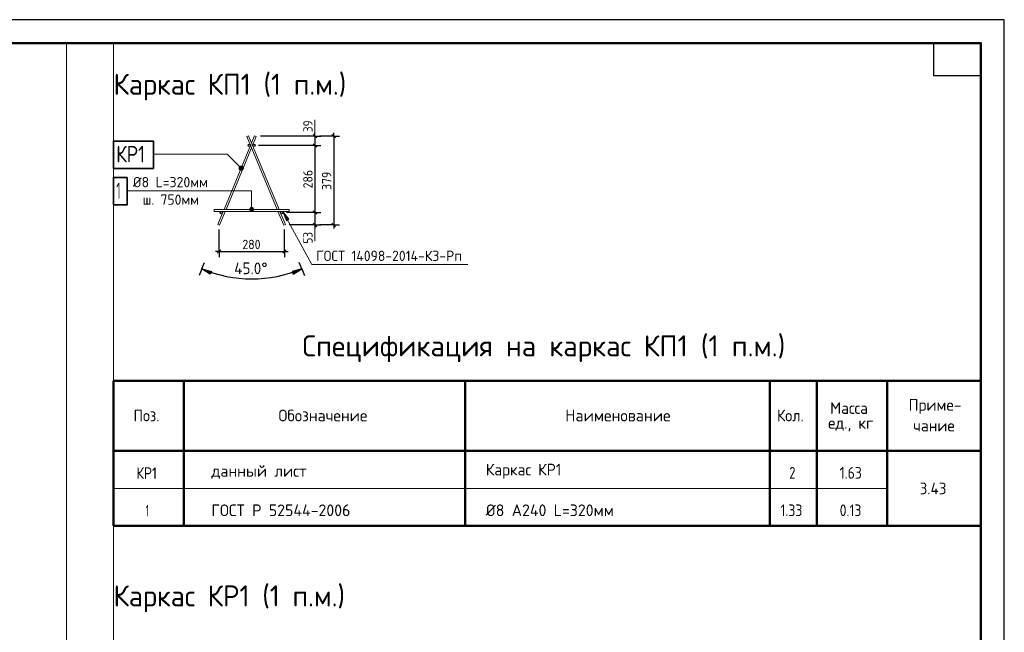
# Model space of a CAD drawing. Header units: millimetres. Extents: x 0 to 42000, y 0 to 29700.
# Tile 7 of 7: x 21000 to 42000, y 16625 to 29700. Entities that reach past the tile are written whole.
import ezdxf

# ---------------------------------------------------------------- set-up
doc = ezdxf.new("R2010")
doc.units = ezdxf.units.MM
for name, color, linetype, lineweight in [('Standard', 7, 'Continuous', 25), ('Примечания', 7, 'Continuous', 13), ('Размерная линия_ общее', 7, 'Continuous', 13), ('Текст_ общее', 7, 'Continuous', 25)]:
    doc.layers.add(name, color=color, linetype=linetype, lineweight=lineweight)
doc.styles.add('ISOCPEUR', font='txt')

msp = doc.modelspace()

# ---------------------------------------------------------------- hatches: boundary and pattern name
at = {"layer": 'Standard', "linetype": 'Continuous', "lineweight": 13, "transparency": 33554687}
for points in [[(25682, 26542), (25714, 26574), (25693, 26562)], [(25714, 26574), (25682, 26542), (25682, 26519)], [(25714, 26574), (25682, 26519), (25737, 26574)], [(25737, 26574), (25682, 26519), (25693, 26499)], [(25737, 26574), (25693, 26499), (25757, 26562)], [(25757, 26562), (25693, 26499), (25714, 26487)], [(25757, 26562), (25714, 26487), (25769, 26542)], [(25769, 26542), (25714, 26487), (25737, 26487)], [(25769, 26542), (25737, 26487), (25769, 26519)], [(25769, 26519), (25737, 26487), (25757, 26499)], [(25986, 25671), (25908, 25671), (25902, 25649)], [(25986, 25671), (25902, 25649), (25992, 25649)], [(25992, 25649), (25902, 25649), (25908, 25626)], [(25970, 25687), (25925, 25687), (25908, 25671)], [(25970, 25687), (25908, 25671), (25986, 25671)], [(25992, 25649), (25908, 25626), (25986, 25626)], [(25986, 25626), (25908, 25626), (25925, 25610)], [(25925, 25687), (25970, 25687), (25947, 25694)], [(25986, 25626), (25925, 25610), (25970, 25610)], [(25970, 25610), (25925, 25610), (25947, 25604)], [(26740, 25439), (26613, 25609), (26688, 25410)]]:
    msp.add_hatch(color=7, dxfattribs=at).paths.add_polyline_path(points)
at = {"layer": 'Размерная линия_ общее', "linetype": 'Continuous', "lineweight": 25, "transparency": 33554687}
msp.add_hatch(color=7, dxfattribs=at).paths.add_polyline_path([(25066, 24272), (24883, 24380), (25089, 24327)], flags=16)
msp.add_hatch(color=7, dxfattribs=at).paths.add_polyline_path([(26834, 24272), (27016, 24380), (26811, 24327)])

# ---------------------------------------------------------------- linework, layer by layer
at = {"layer": 'Standard', "color": 7, "linetype": 'Continuous', "lineweight": 35, "transparency": 33554687}
for p, q in [((41500, 27600), (41500, 20500)), ((41500, 27200), (41500, 20100))]:
    msp.add_line(p, q, dxfattribs=at)
at = {"layer": 'Standard', "color": 7, "linetype": 'Continuous', "lineweight": 13, "transparency": 33554687}
for p, q in [((26491, 25649), (25846, 27205)), ((25359, 25649), (25925, 27015)), ((25946, 26963), (25402, 25649)), ((25693, 26562), (25693, 26562)), ((25693, 26499), (25693, 26499)), ((25757, 26562), (25757, 26562)), ((25757, 26499), (25757, 26499)), ((25902, 25649), (25902, 25649)), ((25947, 25694), (25947, 25694)), ((25992, 25649), (25992, 25649)), ((25947, 25604), (25947, 25604)), ((26613, 25609), (26613, 25609)), ((26613, 25609), (26613, 25609)), ((26613, 25609), (26613, 25609)), ((26613, 25609), (26688, 25410)), ((26740, 25439), (26613, 25609)), ((26688, 25410), (26740, 25439)), ((26714, 25424), (26721, 25411)), ((23000, 19695), (39500, 19695))]:
    msp.add_line(p, q, dxfattribs=at)
at = {"layer": 'Standard', "color": 7, "linetype": 'Continuous', "lineweight": 50, "transparency": 33554687}
for p, q in [((41500, 27100), (41500, 23200)), ((23000, 21995), (41500, 21995)), ((23000, 21995), (23000, 18895)), ((24500, 21995), (24500, 18895)), ((30500, 21995), (30500, 18895)), ((37000, 21995), (37000, 18895)), ((38000, 21995), (38000, 18895)), ((39500, 21995), (39500, 18895)), ((23000, 20495), (41500, 20495)), ((23000, 18895), (41500, 18895))]:
    msp.add_line(p, q, dxfattribs=at)
at = {"layer": 'Standard', "color": 7, "linetype": 'Continuous', "lineweight": 25, "transparency": 33554687}
for points in [[(0, 0), (42000, 0), (42000, 29700), (0, 29700), (0, 0)], [(41500, 29200), (41500, 28500), (40500, 28500), (40500, 29200), (41500, 29200)]]:
    msp.add_lwpolyline(points, close=True, dxfattribs=at)
at = {"layer": 'Standard', "color": 7, "linetype": 'Continuous', "lineweight": 50, "transparency": 33554687}
msp.add_lwpolyline([(2000, 29200), (41500, 29200), (41500, 500), (2000, 500), (2000, 29200)], close=True, dxfattribs=at)
at = {"layer": 'Standard', "color": 7, "linetype": 'Continuous', "lineweight": 13, "transparency": 33554687}
for points in [[(23000, 29200), (2000, 29200), (2000, 500), (23000, 500), (23000, 29200)], [(41500, 29200), (22000, 29200), (22000, 6000), (41500, 6000), (41500, 29200)], [(25846, 27205), (25883, 27220), (26534, 25649)], [(25946, 27068), (26010, 27220), (26047, 27205)], [(26010, 27220), (26047, 27205), (25968, 27015)], [(23840, 26829), (25427, 26829), (25725, 26530)], [(23297, 26048), (25947, 26048), (25947, 25649)], [(25150, 25649), (26750, 25649), (26750, 25609), (25150, 25609), (25150, 25649)], [(25385, 25609), (25262, 25311), (25225, 25327), (25342, 25609)], [(26551, 25609), (26667, 25327), (26631, 25311), (26507, 25609)], [(30561, 24474), (27232, 24474), (26613, 25609)]]:
    msp.add_lwpolyline(points, dxfattribs=at)
at = {"layer": 'Standard', "color": 7, "linetype": 'Continuous', "lineweight": 25, "transparency": 33554687}
for centre in [(25897, 27016), (25995, 27016), (25304, 25584), (26588, 25584)]:
    msp.add_circle(centre, 25, dxfattribs=at)
at = {"layer": 'Standard', "color": 7, "linetype": 'Continuous', "lineweight": 13, "transparency": 33554687}
for centre in [(25725, 26530), (25947, 25649)]:
    msp.add_circle(centre, 45, dxfattribs=at)
at = {"layer": 'Размерная линия_ общее', "color": 7, "linetype": 'Continuous', "lineweight": 13, "transparency": 33554687}
for p, q in [((27297, 27213), (27297, 27563)), ((27297, 25319), (27297, 24974))]:
    msp.add_line(p, q, dxfattribs=at)
at = {"layer": 'Размерная линия_ общее', "color": 253, "linetype": 'Continuous', "lineweight": -3, "true_color": 0xa0a0a0, "transparency": 33554687}
for p, q in [((27297, 27213), (27172, 27213)), ((27297, 27213), (27422, 27213)), ((27697, 27213), (27397, 27213)), ((27697, 27213), (27572, 27213)), ((27697, 27213), (27822, 27213)), ((27297, 27016), (27172, 27016)), ((27297, 27016), (27422, 27016)), ((27297, 25584), (27172, 25584)), ((27297, 25584), (27422, 25584)), ((25251, 24753), (25251, 25219)), ((27297, 25319), (27172, 25319)), ((27297, 25319), (27422, 25319)), ((27697, 25319), (27397, 25319)), ((27697, 25319), (27572, 25319)), ((27697, 25319), (27822, 25319)), ((25251, 24753), (25251, 24878)), ((26649, 24753), (26649, 24878)), ((25251, 24753), (25251, 24628)), ((26649, 24753), (26649, 24628))]:
    msp.add_line(p, q, dxfattribs=at)
at = {"layer": 'Размерная линия_ общее', "color": 7, "linetype": 'Continuous', "lineweight": 25, "transparency": 33554687}
for p, q in [((27260, 27250), (27335, 27175)), ((27660, 27250), (27735, 27175)), ((27260, 27053), (27335, 26978)), ((27260, 25621), (27335, 25546)), ((27260, 25356), (27335, 25281)), ((27660, 25356), (27735, 25281)), ((25213, 24715), (25288, 24790)), ((26611, 24715), (26686, 24790)), ((24883, 24380), (24826, 24241)), ((24883, 24380), (24941, 24518)), ((24883, 24380), (25089, 24327)), ((25066, 24272), (24883, 24380)), ((24883, 24380), (24883, 24380)), ((27016, 24380), (26811, 24327)), ((26834, 24272), (27016, 24380)), ((27016, 24380), (26959, 24518)), ((27016, 24380), (27016, 24380)), ((27016, 24380), (27074, 24241)), ((25089, 24327), (25066, 24272)), ((25077, 24300), (25091, 24294)), ((26822, 24300), (26808, 24294)), ((26811, 24327), (26834, 24272))]:
    msp.add_line(p, q, dxfattribs=at)
at = {"layer": 'Размерная линия_ общее', "color": 7, "linetype": 'Continuous', "lineweight": -3, "transparency": 33554687}
for p, q in [((27297, 27213), (27297, 27288)), ((27697, 27213), (27697, 27288)), ((27297, 27016), (27297, 25584)), ((27297, 25584), (27297, 25319)), ((27297, 25319), (27297, 25244)), ((27697, 25319), (27697, 25244)), ((25251, 24753), (25176, 24753)), ((25251, 24753), (26649, 24753)), ((26649, 24753), (26724, 24753))]:
    msp.add_line(p, q, dxfattribs=at)
at = {"layer": 'Размерная линия_ общее', "color": 253, "linetype": 'Continuous', "lineweight": -3, "true_color": 0xa0a0a0, "transparency": 33554687}
for points in [[(27297, 27213), (27277, 27213), (27277, 27213), (27277, 27213), (27277, 27213), (26135, 27213)], [(27297, 27016), (27277, 27016), (27277, 27016), (27277, 27016), (27277, 27016), (26095, 27016)], [(27297, 25584), (27277, 25584), (27277, 25584), (26688, 25584)], [(26649, 24753), (26649, 25033), (26649, 25033), (26649, 25219)], [(27297, 25319), (27277, 25319), (27277, 25319), (26749, 25319)]]:
    msp.add_lwpolyline(points, dxfattribs=at)
at = {"layer": 'Размерная линия_ общее', "color": 7, "linetype": 'Continuous', "lineweight": -3, "transparency": 33554687}
for points in [[(27297, 27213), (27297, 27206), (27297, 27206), (27297, 27016)], [(27697, 27213), (27697, 25975), (27697, 25975), (27697, 25319)]]:
    msp.add_lwpolyline(points, dxfattribs=at)
at = {"layer": 'Размерная линия_ общее', "color": 7, "linetype": 'Continuous', "lineweight": 25, "transparency": 33554687}
msp.add_arc((25950, 26955), 2787, 247.5, 292.5, dxfattribs=at)
at = {"layer": 'Текст_ общее', "color": 7, "linetype": 'Continuous', "lineweight": 35, "transparency": 33554687}
for points in [[(23000, 26527), (23852, 26527), (23852, 27110), (23000, 27110), (23000, 26527)], [(23000, 25745), (23292, 25745), (23292, 26329), (23000, 26329), (23000, 25745)]]:
    msp.add_lwpolyline(points, dxfattribs=at)

# ---------------------------------------------------------------- texts
at = {"layer": 'Standard', "color": 7, "linetype": 'Continuous', "lineweight": 25, "transparency": 33554687, "attachment_point": 7, "style": 'ISOCPEUR'}
for s, insert, char_height, width in [('\\W0.97;Ø8 L=320мм', (23415, 26123), 220, 1734.19), ('\\W0.96;ш. 750мм', (23624, 25749), 220, 1315.47), ('\\W0.96;ГОСТ 14098-2014-К3-Рп', (27326, 24549), 220, 3359.74), ('\\W0.95;Масса', (38285, 21286), 250, 1043.43), ('\\W0.96;Приме-', (39958, 21286), 250, 1218.75), ('\\W0.92;Поз.', (23426, 21127), 250, 727.49), ('\\W0.97;Обозначение', (26519, 21127), 250, 2082.85), ('\\W0.98;Наименование', (32636, 21127), 250, 2320.66), ('\\W0.93;Кол.', (37150, 21127), 250, 740.19), ('\\W0.95;ед., кг', (38242, 20911), 250, 1130.86), ('\\W0.95;чание', (40058, 20911), 250, 1017.69), ('\\W0.97;данный лист', (25088, 19904), 250, 2095.88), ('\\W0.84;КР1', (23488, 19896), 250, 629.78), ('\\W0.95;Каркас КР1', (30941, 19904), 250, 1892.64), ('\\W0.78;2', (37413, 19904), 250, 272.01), ('\\W0.85;1.63', (38489, 19904), 250, 655.33), ('\\W0.93;3.43', (40195, 19570), 250, 740.2), ('\\W0.56;1', (23688, 19096), 250, 194.45), ('\\W0.98;ГОСТ Р 52544-2006', (25088, 19104), 250, 3171.16), ('\\W0.98;Ø8 А240 L=320мм', (30941, 19104), 250, 2896.39), ('\\W0.85;1.33', (37225, 19104), 250, 655.33), ('\\W0.85;0.13', (38489, 19104), 250, 655.33)]:
    msp.add_mtext(s, dxfattribs=dict(at, insert=insert, char_height=char_height, width=width))
at = {"layer": 'Standard', "color": 7, "linetype": 'Continuous', "lineweight": 50, "transparency": 33554687, "insert": (27030, 22391), "char_height": 450, "width": 10654.38, "attachment_point": 7, "style": 'ISOCPEUR'}
msp.add_mtext('\\W0.97;Спецификация на каркас КП1 (1 п.м.)', dxfattribs=at)
at = {"layer": 'Примечания', "color": 7, "linetype": 'Continuous', "lineweight": 50, "transparency": 33554687, "char_height": 450, "width": 5477.03, "attachment_point": 7, "style": 'ISOCPEUR'}
for s, insert in [('\\W0.95;Каркас КП1 (1 п.м.)', (23000, 27975)), ('\\W0.95;Каркас КР1 (1 п.м.)', (23000, 17055))]:
    msp.add_mtext(s, dxfattribs=dict(at, insert=insert))
at = {"layer": 'Размерная линия_ общее', "color": 7, "linetype": 'Continuous', "lineweight": 18, "transparency": 33554687, "char_height": 200, "attachment_point": 7, "rotation": 90, "style": 'ISOCPEUR'}
for s, insert, width in [('\\W0.87;39', (27247, 27300), 367.2), ('\\W0.91;286', (27247, 26100), 510.9), ('\\W0.91;379', (27647, 26066), 510.89), ('\\W0.87;53', (27247, 24921), 367.21)]:
    msp.add_mtext(s, dxfattribs=dict(at, insert=insert, width=width))
at = {"layer": 'Размерная линия_ общее', "color": 7, "linetype": 'Continuous', "lineweight": 18, "transparency": 33554687, "insert": (25750, 24803), "char_height": 200, "width": 510.91, "attachment_point": 7, "style": 'ISOCPEUR'}
msp.add_mtext('\\W0.91;280', dxfattribs=at)
at = {"layer": 'Размерная линия_ общее', "color": 7, "linetype": 'Continuous', "lineweight": 25, "transparency": 33554687, "insert": (25575, 24268), "char_height": 250, "width": 891.94, "attachment_point": 7, "style": 'ISOCPEUR'}
msp.add_mtext('\\W0.94;45.0%%d', dxfattribs=at)
at = {"layer": 'Текст_ общее', "color": 7, "linetype": 'Continuous', "lineweight": 35, "transparency": 33554687, "char_height": 350, "attachment_point": 7, "style": 'ISOCPEUR'}
for s, insert, width in [('\\W0.84;КР1', (23058, 26655), 881.69), ('\\W0.56;1', (23058, 25874), 272.22)]:
    msp.add_mtext(s, dxfattribs=dict(at, insert=insert, width=width))

doc.saveas('drawing.dxf')
